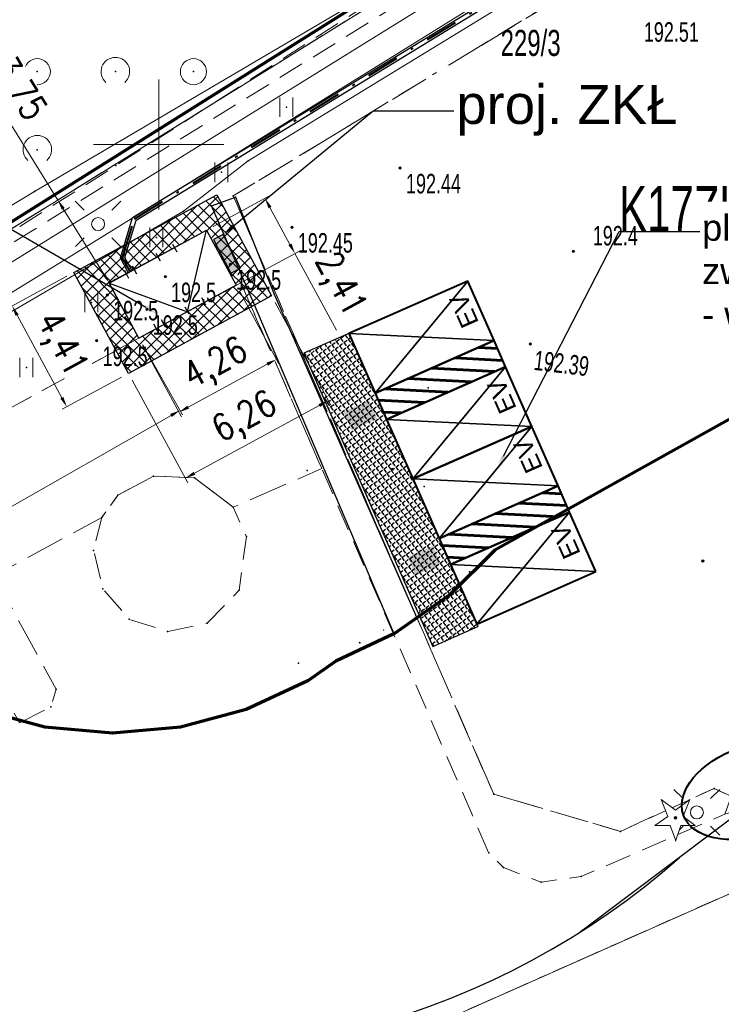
# Model space of a CAD drawing. Header units: millimetres. Extents: x 1588 to 2801, y 391 to 546.
# Tile 4 of 12: x 1685 to 1712, y 410 to 448. Entities that reach past the tile are written whole.
import ezdxf
from ezdxf import colors
from ezdxf.entities.mleader import LeaderData, LeaderLine
from ezdxf.enums import TextEntityAlignment as Align
from ezdxf.math import Vec2, Vec3

# ---------------------------------------------------------------- set-up
doc = ezdxf.new("R2010")
doc.units = ezdxf.units.MM
doc.set_wipeout_variables(frame=1)
for name, pattern in [('DASHDOT', [25.4, 12.7, -6.35, 0, -6.35]), ('L_0_02', [0]), ('L_0_03', [1, 0.5, -0.5]), ('L_0_04', [1.5, 1, -0.5]), ('L_0_06', [2, 1.5, -0.5]), ('L_2_17', [0])]:
    doc.linetypes.add(name, pattern=pattern)
doc.layers.add('_Energa Invest-opisy', color=7, linetype='Continuous', lineweight=50, transparency=0.65)
for name, color, linetype, lineweight in [('ANWIM_E_Urządzenia', 1, 'Continuous', 35), ('EGB_DzialkaEwidencyjna', 7, 'L_0_02', 18), ('EGB_KonturKlasyfikacyjny', 82, 'L_0_06', 18), ('EGB_KonturUzytkuGruntowego', 96, 'L_0_03', 18), ('EL-LADOWARKA', 7, 'Continuous', 30), ('EL-PROJ_KABEL_SN', 7, 'DASHDOT', 40), ('EL-wymiary', 190, 'Continuous', 13), ('GES_PrzewodElektroenergetyczny', 1, 'Continuous', 18), ('GES_PrzewodTelekomunikacyjny', 30, 'Continuous', 18), ('GES_UrzadzeniaSiecElektroenergetyczna_P', 7, 'Continuous', 18), ('KR_ObiektKarto', 7, 'Continuous', 18), ('MPZP', 203, 'Continuous', 50), ('MPZP_2', 203, 'L_2_17', 18), ('OT_Komunikacja', 7, 'Continuous', 18), ('OT_Rzedna', 7, 'Continuous', 18), ('OT_ZagospodarowanieTerenu', 7, 'Continuous', 18), ('OT_ZagospodarowanieTerenu_P', 7, 'Continuous', 18), ('punkty_wysokosciowe_naturalne', 7, 'Continuous', 18), ('siatka', 7, 'Continuous', 70), ('Zakres', 176, 'Continuous', 70)]:
    doc.layers.add(name, color=color, linetype=linetype, lineweight=lineweight)
doc.layers.add('EL- pomocnicze', color=6, linetype='Continuous', plot=False)
for name, color, linetype in [('EL-DODATKOWE', 7, 'Continuous'), ('EL-istniejące', 252, 'Continuous'), ('EL-PROJ_RURA_OSŁONOWA', 152, 'Continuous'), ('Ładowarka', 7, 'Continuous')]:
    doc.layers.add(name, color=color, linetype=linetype)
doc.styles.add('GW_OPISY', font='romans.shx', dxfattribs={"width": 0.85})
doc.styles.get("Standard").update_dxf_attribs({"font": 'arial.ttf'})
doc.dimstyles.new('GW_WYMIAR', dxfattribs={"dimtxt": 1, "dimasz": 0.8, "dimexe": 0.2, "dimexo": 0.3, "dimgap": 0.3, "dimtad": 1, "dimtxsty": 'GW_OPISY', "dimcen": 2.5, "dimclrd": 256, "dimclre": 256, "dimadec": 0, "dimazin": 0, "dimtfac": 1, "dimtmove": 0, "dimatfit": 3, "dimfxl": 1, "dimtfill": 1, "dimtfillclr": 2, "dimlwd": -1, "dimlwe": 18, "dimarcsym": 0})

# ---------------------------------------------------------------- blocks, each defined once
blk = doc.blocks.new('OTZT_S')
at = {"color": 0, "linetype": 'Continuous', "lineweight": 18, "flags": 128}
for points in [[(-0.5, -0.75), (-0.5, 0.75)], [(0.5, 0.75), (0.5, -0.75)]]:
    blk.add_lwpolyline(points, dxfattribs=at)
blk = doc.blocks.new('OTZK_1')
at = {"color": 0, "linetype": 'Continuous', "lineweight": 18}
blk.add_arc((0, 0), 1.1, 311.18593, 228.81407, dxfattribs=at)
blk = doc.blocks.new('OTZZ_2')
at = {"color": 0, "linetype": 'Continuous', "lineweight": 18}
blk.add_circle((0, 0), 1, dxfattribs=at)
blk = doc.blocks.new('SUEO')
at = {"color": 0, "linetype": 'Continuous', "lineweight": 18, "flags": 128}
for points in [[(-1.06, 1.06), (-1.76, 1.76)], [(1.76, 1.76), (1.06, 1.06)], [(-1.74, -1.74), (-1.06, -1.06)], [(1.06, -1.06), (1.76, -1.76)]]:
    blk.add_lwpolyline(points, dxfattribs=at)
at = {"color": 0, "linetype": 'Continuous', "lineweight": 18}
blk.add_wipeout([(0, -0.5), (0.25, -0.433), (0.433, -0.25), (0.5, 0), (0.433, 0.25), (0.25, 0.433), (0, 0.5), (-0.25, 0.433), (-0.433, 0.25), (-0.5, 0), (-0.433, -0.25), (-0.25, -0.433)], dxfattribs=at)
blk.add_circle((0, 0), 0.5, dxfattribs=at)
blk = doc.blocks.new('OTRN')
at = {"linetype": 'Continuous', "lineweight": 13}
blk.add_hatch(color=0, dxfattribs=at).paths.add_polyline_path([(0, -0.091, 1), (0, 0.091, 1)])
at = {"color": 0, "linetype": 'Continuous', "lineweight": 13}
blk.add_circle((0, 0), 0.0906, dxfattribs=at)
blk = doc.blocks.new('OTRS')
at = {"linetype": 'Continuous', "lineweight": 13}
blk.add_hatch(color=0, dxfattribs=at).paths.add_polyline_path([(0, -0.091, 1), (0, 0.091, 1)])
at = {"color": 0, "linetype": 'Continuous', "lineweight": 13}
blk.add_circle((0, 0), 0.0906, dxfattribs=at)
blk = doc.blocks.new('OTZG')
at = {"color": 0, "linetype": 'Continuous', "lineweight": 13}
blk.add_wipeout([(0, -1.7), (-0.4, -0.6), (-1.6, -0.6), (-0.6, 0.1), (-1.1, 1.4), (0, 0.6), (1.1, 1.4), (0.6, 0.1), (1.5, -0.6), (0.4, -0.6), (0, -1.8)], dxfattribs=at)
at = {"linetype": 'Continuous', "lineweight": 13}
blk.add_hatch(color=0, dxfattribs=at).paths.add_polyline_path([(0, -0.1, 1), (0, 0.1, 1)])
at = {"color": 0, "linetype": 'Continuous', "lineweight": 13, "flags": 128}
blk.add_lwpolyline([(0, -1.7), (-0.4, -0.6), (-1.6, -0.6), (-0.6, 0.1), (-1.1, 1.4), (0, 0.6), (1.1, 1.4), (0.6, 0.1), (1.5, -0.6), (0.4, -0.6), (0, -1.8)], close=True, dxfattribs=at)
at = {"color": 0, "linetype": 'Continuous', "lineweight": 13}
blk.add_circle((0, 0), 0.1, dxfattribs=at)
blk = doc.blocks.new('TR630 - 4200_2600')
for p, q in [((2140, -37203, -54), (4270, -39613, -54)), ((4270, -39613, -54), (6400, -37203, -54))]:
    blk.add_line(p, q)
at = {"elevation": -54}
blk.add_lwpolyline([(2140, -37203), (6400, -37203), (6400, -39613), (2140, -39613)], close=True, dxfattribs=at)
at = {"color": 1, "lineweight": -3}
for points in [[(3082, -39869, 0, 0, 0), (3082, -39709, 0, 0, 0), (3082, -39869, 160, 0, 0), (3082, -39709, 0, 0, 0)], [(4749, -39869, 0, 0, 0), (4749, -39709, 0, 0, 0), (4749, -39869, 160, 0, 0), (4749, -39709, 0, 0, 0)]]:
    blk.add_lwpolyline(points, format="xyseb", dxfattribs=at)
at = {"layer": 'EL- pomocnicze'}
for p, q in [((2893, -37052, -54), (2893, -37393, -54)), ((3239, -37052, -54), (3239, -37393, -54)), ((4270, -37052, -54), (4270, -37393, -54)), ((5001, -37052, -54), (5001, -37393, -54)), ((2893, -39393, -54), (2893, -39711, -54)), ((3239, -39393, -54), (3239, -39711, -54)), ((4270, -39393, -54), (4270, -39711, -54)), ((5001, -39393, -54), (5001, -39711, -54))]:
    blk.add_line(p, q, dxfattribs=at)
blk = doc.blocks.new('*D35')
at = {"layer": 'Defpoints', "color": 0, "transparency": 16777216}
for p in [(1693.645, 438.06), (1689.901, 436.03), (1695.188, 435.216)]:
    blk.add_point(p, dxfattribs=at)
at = {"layer": 'EL-wymiary', "lineweight": 18, "transparency": 16777216}
for p, q in [((1693.788, 437.797), (1695.283, 435.04)), ((1690.044, 435.766), (1691.538, 433.01))]:
    blk.add_line(p, q, dxfattribs=at)
at = {"layer": 'EL-wymiary', "transparency": 16777216}
blk.add_line((1691.794, 433.376), (1694.836, 435.025), dxfattribs=at)
for points in [[(1694.804, 435.084), (1694.868, 434.967), (1695.188, 435.216)], [(1691.763, 433.435), (1691.826, 433.317), (1691.443, 433.185)]]:
    blk.add_solid(points, dxfattribs=at)
at = {"layer": 'EL-wymiary', "color": 0, "transparency": 16777216, "insert": (1692.889, 434.988), "char_height": 1, "attachment_point": 5, "rotation": 28.4688, "style": 'GW_OPISY', "bg_fill": 3, "box_fill_scale": 1.1, "bg_fill_color": 256, "bg_fill_true_color": 13158600, "bg_fill_transparency": 0}
blk.add_mtext('4,26', dxfattribs=at)
blk = doc.blocks.new('*D36')
at = {"layer": 'Defpoints', "color": 0, "transparency": 16777216}
for p in [(1692.497, 440.179), (1695.899, 439.282), (1693.645, 438.06)]:
    blk.add_point(p, dxfattribs=at)
at = {"layer": 'EL-wymiary', "lineweight": 18, "transparency": 16777216}
for p, q in [((1692.76, 440.322), (1694.926, 441.496)), ((1693.909, 438.203), (1696.074, 439.377))]:
    blk.add_line(p, q, dxfattribs=at)
at = {"layer": 'EL-wymiary', "transparency": 16777216}
for p, q in [((1694.94, 441.049), (1695.708, 439.634)), ((1695.899, 439.282), (1697.494, 436.339))]:
    blk.add_line(p, q, dxfattribs=at)
for points in [[(1694.999, 441.081), (1694.882, 441.017), (1694.75, 441.401)], [(1695.767, 439.665), (1695.649, 439.602), (1695.899, 439.282)]]:
    blk.add_solid(points, dxfattribs=at)
at = {"layer": 'EL-wymiary', "color": 0, "transparency": 16777216, "insert": (1697.579, 438.061), "char_height": 1, "attachment_point": 5, "rotation": 298.4675, "style": 'GW_OPISY', "bg_fill": 3, "box_fill_scale": 1.1, "bg_fill_color": 256, "bg_fill_true_color": 13158600, "bg_fill_transparency": 0}
blk.add_mtext('2,41', dxfattribs=at)
blk = doc.blocks.new('*D37')
at = {"layer": 'Defpoints', "color": 0, "transparency": 16777216}
for p in [(1695.001, 437.658), (1689.498, 434.674), (1697.186, 433.629)]:
    blk.add_point(p, dxfattribs=at)
at = {"layer": 'EL-wymiary', "lineweight": 18, "transparency": 16777216}
for p, q in [((1695.144, 437.394), (1697.281, 433.453)), ((1689.641, 434.41), (1691.778, 430.469))]:
    blk.add_line(p, q, dxfattribs=at)
at = {"layer": 'EL-wymiary', "transparency": 16777216}
blk.add_line((1692.034, 430.836), (1696.834, 433.438), dxfattribs=at)
for points in [[(1696.802, 433.497), (1696.866, 433.38), (1697.186, 433.629)], [(1692.003, 430.894), (1692.066, 430.777), (1691.683, 430.645)]]:
    blk.add_solid(points, dxfattribs=at)
at = {"layer": 'EL-wymiary', "color": 0, "transparency": 16777216, "insert": (1694.007, 432.924), "char_height": 1, "attachment_point": 5, "rotation": 28.4675, "style": 'GW_OPISY', "bg_fill": 3, "box_fill_scale": 1.1, "bg_fill_color": 256, "bg_fill_true_color": 13158600, "bg_fill_transparency": 0}
blk.add_mtext('6,26', dxfattribs=at)
blk = doc.blocks.new('*D38')
at = {"layer": 'Defpoints', "color": 0, "transparency": 16777216}
for p in [(1687.396, 438.551), (1689.498, 434.674), (1687.129, 433.389)]:
    blk.add_point(p, dxfattribs=at)
at = {"layer": 'EL-wymiary', "lineweight": 18, "transparency": 16777216}
for p, q in [((1687.132, 438.408), (1684.851, 437.171)), ((1689.234, 434.531), (1686.953, 433.294))]:
    blk.add_line(p, q, dxfattribs=at)
at = {"layer": 'EL-wymiary', "transparency": 16777216}
blk.add_line((1685.217, 436.915), (1686.938, 433.741), dxfattribs=at)
for points in [[(1685.276, 436.946), (1685.158, 436.883), (1685.026, 437.266)], [(1686.997, 433.772), (1686.879, 433.709), (1687.129, 433.389)]]:
    blk.add_solid(points, dxfattribs=at)
at = {"layer": 'EL-wymiary', "color": 0, "transparency": 16777216, "insert": (1686.865, 435.754), "char_height": 1, "attachment_point": 5, "rotation": 298.4675, "style": 'GW_OPISY', "bg_fill": 3, "box_fill_scale": 1.1, "bg_fill_color": 256, "bg_fill_true_color": 13158600, "bg_fill_transparency": 0}
blk.add_mtext('4,41', dxfattribs=at)
blk = doc.blocks.new('*D39')
at = {"layer": 'Defpoints', "color": 0, "transparency": 16777216}
for p in [(1689.901, 436.03), (1661.928, 420.085), (1663.509, 417.311)]:
    blk.add_point(p, dxfattribs=at)
at = {"layer": 'EL-wymiary', "lineweight": 18, "transparency": 16777216}
for p, q in [((1690.049, 435.769), (1691.581, 433.081)), ((1662.077, 419.825), (1663.609, 417.137))]:
    blk.add_line(p, q, dxfattribs=at)
at = {"layer": 'EL-wymiary', "transparency": 16777216}
blk.add_line((1691.135, 433.057), (1663.857, 417.509), dxfattribs=at)
for points in [[(1691.102, 433.115), (1691.168, 432.999), (1691.482, 433.255)], [(1663.824, 417.567), (1663.89, 417.451), (1663.509, 417.311)]]:
    blk.add_solid(points, dxfattribs=at)
at = {"layer": 'EL-wymiary', "color": 0, "transparency": 16777216, "insert": (1677.052, 426.061), "char_height": 1, "attachment_point": 5, "rotation": 29.6831, "style": 'GW_OPISY', "bg_fill": 3, "box_fill_scale": 1.1, "bg_fill_color": 256, "bg_fill_true_color": 13158600, "bg_fill_transparency": 0}
blk.add_mtext('32,2', dxfattribs=at)
blk = doc.blocks.new('*D40')
at = {"layer": 'Defpoints', "color": 0, "transparency": 16777216}
for p in [(1686.774, 441.332), (1686.783, 441.338), (1688.752, 438.149)]:
    blk.add_point(p, dxfattribs=at)
at = {"layer": 'EL-wymiary', "transparency": 16777216}
for p, q in [((1686.783, 441.338), (1683.611, 446.445)), ((1688.55, 438.494), (1686.994, 440.998))]:
    blk.add_line(p, q, dxfattribs=at)
at = {"layer": 'EL-wymiary', "lineweight": 18, "transparency": 16777216}
for p, q in [((1687.029, 441.491), (1686.953, 441.444)), ((1689.006, 438.307), (1688.931, 438.26))]:
    blk.add_line(p, q, dxfattribs=at)
at = {"layer": 'EL-wymiary', "transparency": 16777216}
for points in [[(1687.051, 441.033), (1686.937, 440.963), (1686.783, 441.338)], [(1688.606, 438.529), (1688.493, 438.459), (1688.761, 438.154)]]:
    blk.add_solid(points, dxfattribs=at)
at = {"layer": 'EL-wymiary', "color": 0, "transparency": 16777216, "insert": (1685.213, 445.562), "char_height": 1, "attachment_point": 5, "rotation": 301.8468, "style": 'GW_OPISY', "bg_fill": 3, "box_fill_scale": 1.1, "bg_fill_color": 256, "bg_fill_true_color": 13158600, "bg_fill_transparency": 0}
blk.add_mtext('3,75', dxfattribs=at)
blk = doc.blocks.new('GSPWPN')
at = {"linetype": 'Continuous', "lineweight": 13}
blk.add_hatch(color=0, dxfattribs=at).paths.add_polyline_path([(0, -0.091, 1), (0, 0.091, 1)])
at = {"color": 0, "linetype": 'Continuous', "lineweight": 13}
blk.add_circle((0, 0), 0.0906, dxfattribs=at)
blk = doc.blocks.new('ZKŁ_1')
h = blk.add_hatch(color=1)
h.dxf.hatch_style = 1
h.paths.add_polyline_path([(0, 0), (0, 0.379), (-1.322, 0.379), (-1.322, 0)])
at = {"color": 18, "lineweight": 30, "true_color": 0x000000}
blk.add_lwpolyline([(-1.322, 0), (0, 0), (0, 0.379), (-1.322, 0.379)], close=True, dxfattribs=at)

msp = doc.modelspace()

# ---------------------------------------------------------------- hatches: boundary and pattern name
at = {"lineweight": 60, "true_color": 0x58ba48}
h = msp.add_hatch(dxfattribs=at)
h.set_pattern_fill('ANSI31', color=85, scale=0.14, angle=132.0214)
h.set_pattern_definition([(177.021376, (4576.54477, -96.642), (-0.023097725, -0.443899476), [])])
h.paths.add_polyline_path([(1698.979, 433.916), (1699.423, 432.909), (1703.998, 434.927), (1703.554, 435.933)])
h = msp.add_hatch(dxfattribs=at)
h.set_pattern_fill('ANSI31', color=85, scale=0.14, angle=132.0214)
h.set_pattern_definition([(177.021376, (4579.00624, -102.2233), (-0.023097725, -0.443899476), [])])
h.paths.add_polyline_path([(1701.44, 428.334), (1701.884, 427.328), (1706.459, 429.345), (1706.015, 430.352)])
at = {"layer": 'Ładowarka'}
h = msp.add_hatch(color=5, dxfattribs=at)
h.dxf.hatch_style = 1
h.paths.add_polyline_path([(1699.058, 432.929), (1698.748, 433.633), (1697.762, 433.198), (1698.072, 432.494)])
h = msp.add_hatch(color=5, dxfattribs=at)
h.dxf.hatch_style = 1
h.paths.add_polyline_path([(1701.52, 427.347), (1701.209, 428.052), (1700.223, 427.617), (1700.534, 426.913)])

# ---------------------------------------------------------------- linework, layer by layer
for p in [(1685.996, 446.27), (1688.996, 446.27), (1691.996, 446.27), (1695.574, 444.903), (1685.996, 443.27), (1694.101, 442.845), (1689.013, 442.659), (1693.074, 442.403), (1685.887, 441.666), (1693.531, 441.495), (1693.609, 441.443), (1691.621, 440.915), (1692.69, 441.113), (1690.574, 439.903), (1693.821, 438.155), (1688.074, 437.403), (1694.311, 437.403), (1695.097, 437.717), (1690.205, 437.134), (1685.574, 434.903), (1701.026, 434.119), (1690.461, 430.725), (1692.041, 430.665), (1696.365, 430.942), (1700.87, 430.33), (1689.091, 429.995), (1693.531, 429.535), (1688.471, 429.135), (1694.031, 428.405), (1688.161, 427.875), (1702.606, 427.053), (1688.511, 426.395), (1693.761, 426.345), (1700.703, 425.553), (1689.531, 425.225), (1692.521, 425.075), (1691.001, 424.755), (1698.399, 424.316), (1696.031, 423.535), (1696.391, 422.865), (1686.721, 422.535), (1686.521, 421.865), (1694.022, 421.76), (1686.287, 421.083), (1688.891, 420.855), (1691.496, 421.083), (1703.541, 418.505), (1708.411, 417.075), (1703.351, 416.245), (1703.921, 415.685), (1705.361, 415.125), (1706.901, 415.335)]:
    msp.add_point(p)
at = {"layer": 'ANWIM_E_Urządzenia', "color": 7, "lineweight": 35, "true_color": 0xffffff}
for p, q in [((1698.979, 433.916), (1702.545, 438.221)), ((1701.44, 428.334), (1705.006, 432.639))]:
    msp.add_line(p, q, dxfattribs=at)
at = {"layer": 'ANWIM_E_Urządzenia', "color": 3, "lineweight": 35}
for p, q in [((1698.979, 433.916), (1702.545, 438.221)), ((1700.432, 430.622), (1703.998, 434.927)), ((1705.006, 432.639), (1699.423, 432.909)), ((1701.44, 428.334), (1705.006, 432.639)), ((1706.015, 430.352), (1700.432, 430.622)), ((1702.893, 425.04), (1706.459, 429.345)), ((1707.468, 427.058), (1701.884, 427.328))]:
    msp.add_line(p, q, dxfattribs=at)
at = {"layer": 'ANWIM_E_Urządzenia', "color": 114, "lineweight": 40, "true_color": 0x139b48}
for points in [[(1703.998, 434.927), (1703.554, 435.933), (1698.979, 433.916), (1699.423, 432.909)], [(1705.006, 432.639), (1703.998, 434.927), (1699.423, 432.909), (1700.432, 430.622)], [(1706.015, 430.352), (1705.006, 432.639), (1700.432, 430.622), (1701.44, 428.334)], [(1706.459, 429.345), (1706.015, 430.352), (1701.44, 428.334), (1701.884, 427.328)], [(1707.468, 427.058), (1706.459, 429.345), (1701.884, 427.328), (1702.893, 425.04)]]:
    msp.add_lwpolyline(points, close=True, dxfattribs=at)
at = {"layer": 'EGB_DzialkaEwidencyjna', "linetype": 'Continuous', "lineweight": 18}
for p, q in [((1709.961, 455.735), (1666.824, 428.94)), ((1666.824, 428.94), (1709.961, 455.735)), ((1685.42, 402.628), (1754.547, 433.275)), ((1754.547, 433.275), (1685.42, 402.628))]:
    msp.add_line(p, q, dxfattribs=at)
at = {"layer": 'EGB_KonturKlasyfikacyjny', "color": 82, "linetype": 'L_0_06', "lineweight": 18, "flags": 128}
msp.add_lwpolyline([(1650.998, 422.12), (1650.164, 424.135), (1649.508, 426.215), (1648.831, 428.74), (1648.359, 430.87), (1648.072, 433.057), (1647.846, 435.676), (1647.753, 437.83), (1647.846, 439.985), (1648.072, 442.604), (1648.359, 444.791), (1648.831, 446.921), (1649.508, 449.446), (1650.164, 451.526), (1650.998, 453.541), (1652.103, 455.911), (1653.11, 457.845), (1654.282, 459.685), (1655.782, 461.827), (1657.11, 463.557), (1658.583, 465.165), (1660.432, 467.014), (1662.04, 468.487), (1663.77, 469.815), (1665.912, 471.315), (1667.751, 472.487), (1668.798, 473.031), (1669.222, 473.26), (1669.331, 473.309), (1669.531, 473.413), (1669.898, 473.61), (1673.988, 475.65), (1674.663, 475.94), (1675.276, 476.247), (1676.841, 476.92), (1678.161, 477.443), (1680.241, 478.099), (1681.129, 478.337), (1692.889, 484.891), (1693.202, 485.352), (1709.961, 455.735), (1666.824, 428.94), (1652.087, 419.786)], close=True, dxfattribs=at)
at = {"layer": 'EGB_KonturUzytkuGruntowego', "color": 96, "linetype": 'L_0_03', "lineweight": 18, "flags": 128}
for points in [[(1650.998, 422.12), (1650.164, 424.135), (1649.508, 426.215), (1648.831, 428.74), (1648.359, 430.87), (1648.072, 433.057), (1647.846, 435.676), (1647.753, 437.83), (1647.846, 439.985), (1648.072, 442.604), (1648.359, 444.791), (1648.831, 446.921), (1649.508, 449.446), (1650.164, 451.526), (1650.998, 453.541), (1652.103, 455.911), (1653.11, 457.845), (1654.282, 459.685), (1655.782, 461.827), (1657.11, 463.557), (1658.583, 465.165), (1660.432, 467.014), (1662.04, 468.487), (1663.77, 469.815), (1665.912, 471.315), (1667.751, 472.487), (1668.798, 473.031), (1669.222, 473.26), (1669.331, 473.309), (1669.531, 473.413), (1669.898, 473.61), (1673.988, 475.65), (1674.663, 475.94), (1675.276, 476.247), (1676.841, 476.92), (1678.161, 477.443), (1680.241, 478.099), (1681.129, 478.337), (1692.889, 484.891), (1693.202, 485.352), (1709.961, 455.735), (1666.824, 428.94), (1652.087, 419.786)], [(1709.961, 455.735), (1731.977, 469.446), (1744.68, 428.9), (1685.42, 402.628), (1667.087, 428.516), (1666.824, 428.94)], [(1753.767, 432.125), (1753.315, 431.527), (1753.023, 431.086), (1752.099, 429.863), (1751.303, 428.864), (1749.83, 427.256), (1747.981, 425.407), (1746.373, 423.934), (1744.643, 422.606), (1742.501, 421.106), (1742.358, 421.015), (1689.121, 397.401), (1685.42, 402.628), (1744.68, 428.9), (1754.547, 433.275)]]:
    msp.add_lwpolyline(points, close=True, dxfattribs=at)
at = {"layer": 'EL- pomocnicze'}
msp.add_arc((1725.873, 464.945, 10.18), 30, 303.5141, 127.5126, dxfattribs=at)
at = {"layer": 'EL-PROJ_RURA_OSŁONOWA'}
for p, q in [((1689.661, 440.666, 0.016), (1724.659, 462.067, 0.016)), ((1689.797, 440.561, 0.016), (1724.764, 461.943, 0.016)), ((1689.494, 438.551, 0.016), (1689.19, 439.111, 0.016)), ((1689.635, 438.627, 0.016), (1689.363, 439.129, 0.016))]:
    msp.add_line(p, q, dxfattribs=at)
at = {"layer": 'GES_PrzewodElektroenergetyczny', "lineweight": 18}
for p, q in [((1688.068, 440.841), (1717.819, 459.301)), ((1688.594, 439.99), (1718.343, 458.45)), ((1659.429, 423.191), (1688.068, 440.841)), ((1659.954, 422.34), (1688.594, 439.99))]:
    msp.add_line(p, q, dxfattribs=at)
at = {"layer": 'GES_PrzewodElektroenergetyczny', "color": 1, "linetype": 'Continuous', "lineweight": 18, "flags": 128}
msp.add_lwpolyline([(1727.481, 456.905), (1724.661, 461.505), (1694.101, 442.845), (1691.621, 440.915), (1680.111, 434.195), (1674.831, 431.715), (1663.581, 425.255), (1663.231, 423.425), (1652.952, 418.12)], dxfattribs=at)
at = {"layer": 'GES_PrzewodTelekomunikacyjny', "color": 30, "linetype": 'Continuous', "lineweight": 18, "flags": 128}
msp.add_lwpolyline([(1759.704, 485.581), (1726.935, 465.826), (1685.887, 441.666), (1658.885, 425.352), (1659.948, 423.332), (1653.983, 419.84), (1655.59, 417.069)], dxfattribs=at)
at = {"layer": 'GES_UrzadzeniaSiecElektroenergetyczna_P'}
for p in [(1688.331, 440.415), (1711.351, 417.805)]:
    msp.add_point(p, dxfattribs=at)
at = {"layer": 'MPZP', "linetype": 'Continuous', "lineweight": 70, "flags": 128}
msp.add_lwpolyline([(1673.601, 433.345), (1709.691, 456.005), (1706.951, 463.955)], dxfattribs=at)
at = {"layer": 'OT_Komunikacja', "color": 7, "linetype": 'L_0_06', "lineweight": 18, "flags": 128}
for points in [[(1715.571, 418.685), (1712.431, 417.735), (1712.671, 418.425), (1712.011, 418.725), (1708.411, 417.075), (1703.541, 418.505), (1693.531, 441.495), (1724.791, 460.465), (1727.901, 455.185), (1732.411, 444.785), (1730.631, 444.275), (1736.981, 429.575), (1736.541, 429.125), (1730.601, 426.565), (1730.341, 425.855), (1731.071, 425.595), (1727.491, 423.975), (1727.741, 424.635), (1726.941, 424.915), (1715.151, 419.665), (1714.891, 418.905)], [(1680.661, 418.695), (1680.791, 418.375), (1679.171, 413.615), (1673.961, 410.715), (1666.821, 423.515), (1693.821, 438.155), (1696.931, 431.015), (1693.531, 429.535), (1692.041, 430.665), (1690.461, 430.725), (1689.091, 429.995), (1688.471, 429.135), (1684.341, 426.905), (1683.651, 427.045), (1682.501, 426.365), (1677.961, 423.825), (1677.731, 423.145), (1680.081, 418.965)], [(1682.501, 426.365), (1683.651, 427.045), (1684.341, 426.905), (1686.721, 422.535), (1686.521, 421.865), (1685.311, 421.245)]]:
    msp.add_lwpolyline(points, close=True, dxfattribs=at)
at = {"layer": 'OT_Komunikacja', "color": 7, "linetype": 'Continuous', "lineweight": 25, "flags": 128}
msp.add_lwpolyline([(1692.69, 441.113), (1693.609, 441.443), (1695.097, 437.717), (1700.581, 425.275), (1699.701, 424.695), (1694.311, 437.403), (1692.69, 441.113)], dxfattribs=at)
at = {"layer": 'OT_Komunikacja'}
for p in [(1699.314, 424.812), (1698.372, 424.339)]:
    msp.add_point(p, dxfattribs=at)
at = {"layer": 'OT_Rzedna', "color": 7}
for p in [(1703.861, 445.028), (1699.944, 442.566), (1695.787, 440.291), (1693.412, 438.867), (1690.912, 438.388), (1688.686, 437.687), (1690.209, 437.132), (1688.281, 435.931), (1704.945, 435.809)]:
    msp.add_point(p, dxfattribs=at)
at = {"layer": 'OT_Rzedna'}
for p in [(1706.601, 439.365), (1711.581, 427.465)]:
    msp.add_point(p, dxfattribs=at)
at = {"layer": 'OT_ZagospodarowanieTerenu', "color": 7, "linetype": 'L_0_04', "lineweight": 18, "flags": 128}
for points in [[(1703.431, 462.095), (1707.989, 454.797), (1689.013, 442.659), (1676.902, 434.983), (1673.741, 432.885), (1673.171, 440.915), (1676.211, 447.145), (1681.501, 451.325), (1690.221, 454.575)], [(1661.821, 421.235), (1660.011, 424.225), (1717.441, 459.715), (1724.791, 460.465), (1693.531, 441.495), (1703.541, 418.505), (1708.411, 417.075), (1712.011, 418.725), (1712.671, 418.425), (1712.431, 417.735), (1706.901, 415.335), (1705.361, 415.125), (1703.921, 415.685), (1703.351, 416.245), (1696.931, 431.015), (1693.821, 438.155), (1666.821, 423.515), (1666.141, 423.675), (1662.181, 421.465)], [(1692.041, 430.665), (1693.531, 429.535), (1694.031, 428.405), (1693.761, 426.345), (1692.521, 425.075), (1691.001, 424.755), (1689.531, 425.225), (1688.511, 426.395), (1688.161, 427.875), (1688.471, 429.135), (1689.091, 429.995), (1690.461, 430.725)]]:
    msp.add_lwpolyline(points, close=True, dxfattribs=at)
at = {"layer": 'punkty_wysokosciowe_naturalne'}
msp.add_point((1699.639, 430.987), dxfattribs=at)
at = {"layer": 'siatka', "color": 7, "linetype": 'Continuous', "lineweight": 13, "flags": 128}
for points in [[(1690.661, 440.975), (1690.661, 445.975)], [(1688.161, 443.475), (1693.161, 443.475)]]:
    msp.add_lwpolyline(points, dxfattribs=at)
at = {"layer": 'Zakres', "linetype": 'Continuous', "lineweight": 70, "flags": 128}
msp.add_lwpolyline([(1727.963, 441.473), (1703.587, 427.888), (1701.873, 426.175), (1699.731, 424.675), (1697.471, 423.621), (1696.391, 422.865), (1694.022, 421.76), (1691.496, 421.083), (1688.891, 420.855), (1686.287, 421.083), (1683.761, 421.76)], dxfattribs=at)

# ---------------------------------------------------------------- block references
at = {"layer": 'KR_ObiektKarto', "linetype": 'Continuous', "xscale": 0.5, "yscale": 0.5, "zscale": 0.5}
for name, p in [('OTZZ_2', (1685.996, 446.27)), ('OTZK_1', (1688.996, 446.27)), ('OTZZ_2', (1691.996, 446.27)), ('OTZT_S', (1695.574, 444.903)), ('OTZK_1', (1685.996, 443.27)), ('OTZT_S', (1693.074, 442.403)), ('OTZT_S', (1690.574, 439.903)), ('OTZT_S', (1688.074, 437.403)), ('OTZT_S', (1685.574, 434.903))]:
    msp.add_blockref(name, p, dxfattribs=at)
at = {"layer": 'OT_Rzedna', "color": 7, "linetype": 'Continuous', "xscale": 0.5, "yscale": 0.5, "zscale": 0.5}
for name, p in [('OTRS', (1703.861, 445.028)), ('OTRS', (1699.944, 442.566)), ('OTRS', (1695.787, 440.291)), ('OTRN', (1693.412, 438.867)), ('OTRN', (1690.912, 438.388)), ('OTRN', (1688.686, 437.687)), ('OTRN', (1690.209, 437.132)), ('OTRN', (1688.281, 435.931))]:
    msp.add_blockref(name, p, dxfattribs=at)
at = {"layer": 'OT_Rzedna', "linetype": 'Continuous', "xscale": 0.5, "yscale": 0.5, "zscale": 0.5}
for p in [(1706.601, 439.365), (1711.581, 427.465)]:
    msp.add_blockref('OTRN', p, dxfattribs=at)
at = {"layer": 'OT_Rzedna', "color": 7, "linetype": 'Continuous', "xscale": 0.5, "yscale": 0.5, "zscale": 0.5, "rotation": 353.2418087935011}
msp.add_blockref('OTRS', (1704.945, 435.809), dxfattribs=at)
at = {"layer": 'punkty_wysokosciowe_naturalne', "linetype": 'Continuous', "xscale": 0.5, "yscale": 0.5, "zscale": 0.5, "rotation": 58.44601826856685}
msp.add_blockref('GSPWPN', (1699.639, 430.987), dxfattribs=at)

# ---------------------------------------------------------------- texts
at = {"layer": 'EGB_DzialkaEwidencyjna', "color": 7, "lineweight": 20, "width": 0.66}
msp.add_text('229/3', height=1, dxfattribs=at).set_placement((1704.961, 447.375), align=Align.MIDDLE_CENTER)
at = {"layer": 'EGB_KonturUzytkuGruntowego', "color": 96, "lineweight": 20, "width": 0.66}
msp.add_text('B', height=1, dxfattribs=at).set_placement((1703.861, 444.475), align=Align.MIDDLE_CENTER)
at = {"layer": 'MPZP_2', "lineweight": 35, "width": 0.66}
msp.add_text('K17ZL', height=1.75, dxfattribs=at).set_placement((1708.361, 441.875), align=Align.TOP_LEFT)
at = {"layer": 'OT_Rzedna', "color": 7, "lineweight": 15, "width": 0.66}
for s, rotation, p in [('192.51', -360, (1709.312, 448.17)), ('192.48', -360, (1704.086, 444.803)), ('192.44', -360, (1700.169, 442.341)), ('192.45', -360, (1696.012, 440.066)), ('192.5', -360, (1693.637, 438.642)), ('192.5', -360, (1691.137, 438.163)), ('192.5', -360, (1688.911, 437.462)), ('192.5', -360, (1690.434, 436.907)), ('192.5', -360, (1688.506, 435.706)), ('192.39', 353.2418, (1705.142, 435.559))]:
    msp.add_text(s, height=0.75, rotation=rotation, dxfattribs=at).set_placement(p, align=Align.TOP_LEFT)
msp.add_text('192.4', height=0.75, dxfattribs=at).set_placement((1707.351, 439.365), align=Align.BOTTOM_LEFT)
at = {"layer": 'Ładowarka', "color": 3, "lineweight": 40, "char_height": 0.6991, "attachment_point": 1, "rotation": 113.7984}
for insert in [(1702.343, 436.344), (1703.796, 433.05), (1704.805, 430.763), (1706.257, 427.469)]:
    msp.add_mtext_dynamic_manual_height_columns('EV', width=0.58533, gutter_width=3.496, heights=[0], dxfattribs=dict(at, insert=insert))

# ---------------------------------------------------------------- next in the draw order: block references
at = {"layer": 'GES_UrzadzeniaSiecElektroenergetyczna_P', "linetype": 'Continuous', "xscale": 0.5, "yscale": 0.5, "zscale": 0.5}
for p in [(1688.331, 440.415), (1711.351, 417.805)]:
    msp.add_blockref('SUEO', p, dxfattribs=at)

# ---------------------------------------------------------------- next in the draw order: linework, layer by layer
msp.add_point((1712.011, 418.725))
at = {"layer": 'EL-DODATKOWE', "elevation": 10.1}
msp.add_lwpolyline([(1692.497, 440.179), (1693.645, 438.06), (1689.901, 436.03), (1688.752, 438.149)], close=True, dxfattribs=at)
at = {"layer": 'EL-istniejące', "elevation": 10.1}
msp.add_lwpolyline([(1692.899, 441.535), (1695.001, 437.658), (1689.498, 434.674), (1687.396, 438.551)], close=True, dxfattribs=at)
at = {"layer": 'EL-PROJ_KABEL_SN', "ltscale": 0.1, "elevation": 0.016}
msp.add_lwpolyline([(1689.564, 438.589), (1689.276, 439.12), (1689.729, 440.613), (1724.711, 462.005), (1725.67, 463.128), (1726.096, 464.428)], dxfattribs=at)
at = {"layer": 'EL-PROJ_RURA_OSŁONOWA'}
for p, q in [((1689.19, 439.111, 0.016), (1689.661, 440.666, 0.016)), ((1689.363, 439.129, 0.016), (1689.797, 440.561, 0.016))]:
    msp.add_line(p, q, dxfattribs=at)
at = {"layer": 'OT_ZagospodarowanieTerenu_P', "color": 96}
msp.add_point((1710.531, 417.595), dxfattribs=at)

# ---------------------------------------------------------------- next in the draw order: block references
at = {"layer": 'EL-LADOWARKA', "extrusion": (0.003028, -0.005585, 0.99998), "xscale": 0.001, "yscale": 0.001, "zscale": 0.001, "rotation": 28.46801770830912}
msp.add_blockref('TR630 - 4200_2600', (1669.099, 469.911, 12.82), dxfattribs=at)

# ---------------------------------------------------------------- next in the draw order: block references
at = {"layer": 'OT_ZagospodarowanieTerenu_P', "color": 96, "linetype": 'Continuous', "xscale": 0.5, "yscale": 0.5, "zscale": 0.5}
msp.add_blockref('OTZG', (1710.531, 417.595), dxfattribs=at)

# ---------------------------------------------------------------- next in the draw order: dimensions: what is measured, and where the dimension line sits
at = {"layer": 'EL-wymiary'}
dim = msp.add_aligned_dim(p1=(1689.901, 436.03), p2=(1693.645, 438.06), distance=-3.235, dimstyle='GW_WYMIAR', override={"dimasz": 0.4}, dxfattribs=at)
dim.commit()
dim.dimension.update_dxf_attribs({"geometry": '*D35', "text_midpoint": (1692.889, 434.988)})

# ---------------------------------------------------------------- next in the draw order: linework, layer by layer
at = {"layer": 'EL- pomocnicze', "elevation": 10.14}
msp.add_lwpolyline([(1745.288, 442.074), (1706.871, 413.208)], dxfattribs=at)
at = {"layer": 'EL- pomocnicze'}
msp.add_arc((1690.81, 438.547, 0), 30, 206.1651, 311.4742, dxfattribs=at)

# ---------------------------------------------------------------- next in the draw order: dimensions: what is measured, and where the dimension line sits
at = {"layer": 'EL-wymiary'}
dim = msp.add_aligned_dim(p1=(1692.497, 440.179), p2=(1693.645, 438.06), distance=2.563, dimstyle='GW_WYMIAR', override={"dimasz": 0.4}, dxfattribs=at)
dim.commit()
dim.dimension.update_dxf_attribs({"geometry": '*D36', "text_midpoint": (1697.579, 438.061)})

# ---------------------------------------------------------------- next in the draw order: linework, layer by layer
at = {"linetype": 'Continuous'}
msp.add_lwpolyline([(1697.97, 436.203), (1702.935, 424.946)], dxfattribs=at)
at = {"layer": 'ANWIM_E_Urządzenia', "color": 3, "lineweight": 35}
msp.add_line((1703.554, 435.933), (1697.97, 436.203), dxfattribs=at)
at = {"layer": 'ANWIM_E_Urządzenia', "color": 114, "lineweight": 40, "true_color": 0x139b48}
msp.add_lwpolyline([(1703.554, 435.933), (1702.545, 438.221), (1697.97, 436.203), (1698.979, 433.916)], close=True, dxfattribs=at)

# ---------------------------------------------------------------- next in the draw order: dimensions: what is measured, and where the dimension line sits
at = {"layer": 'EL-wymiary'}
dim = msp.add_aligned_dim(p1=(1689.498, 434.674), p2=(1695.001, 437.658), distance=-4.583, dimstyle='GW_WYMIAR', override={"dimasz": 0.4}, dxfattribs=at)
dim.commit()
dim.dimension.update_dxf_attribs({"geometry": '*D37', "text_midpoint": (1694.007, 432.924)})

# ---------------------------------------------------------------- next in the draw order: hatches: boundary and pattern name
at = {"linetype": 'Continuous', "true_color": 0xcd6928}
h = msp.add_hatch(dxfattribs=at)
h.set_pattern_fill('ANGLE', color=32, scale=0.03, angle=-53.3525)
h.set_pattern_definition([(306.647509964, (-8368821.82532, 1804299.1092), (0.1681267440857, 0.1250783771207), [0.1524, -0.05715]), (36.647509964, (-8368821.82532, 1804299.1092), (-0.1250783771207, 0.1681267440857), [0.1524, -0.05715])])
h.paths.add_polyline_path([(1696.247, 435.446), (1701.196, 424.179), (1702.935, 424.946), (1697.97, 436.203)])

# ---------------------------------------------------------------- next in the draw order: linework, layer by layer
at = {"linetype": 'Continuous'}
msp.add_lwpolyline([(1697.97, 436.203), (1696.247, 435.446), (1701.196, 424.179), (1702.935, 424.946)], dxfattribs=at)

# ---------------------------------------------------------------- next in the draw order: dimensions: what is measured, and where the dimension line sits
at = {"layer": 'EL-wymiary'}
dim = msp.add_aligned_dim(p1=(1687.396, 438.551), p2=(1689.498, 434.674), distance=-2.695, dimstyle='GW_WYMIAR', override={"dimasz": 0.4}, dxfattribs=at)
dim.commit()
dim.dimension.update_dxf_attribs({"geometry": '*D38', "text_midpoint": (1686.865, 435.754)})

# ---------------------------------------------------------------- next in the draw order: hatches: boundary and pattern name
at = {"layer": 'EL-istniejące', "transparency": 33554687}
h = msp.add_hatch(dxfattribs=at)
h.set_pattern_fill('ANSI37', color=256, scale=0.1)
h.set_pattern_definition([(45, (-6494909.3387, -5689106.5245), (-0.224506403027, 0.224506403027), []), (135, (-6494909.3387, -5689106.5245), (-0.224506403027, -0.224506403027), [])])
h.paths.add_polyline_path([(1692.899, 441.535), (1695.001, 437.658), (1689.498, 434.674), (1687.396, 438.551)])
h.paths.add_polyline_path([(1692.497, 440.179), (1693.645, 438.06), (1689.901, 436.03), (1688.752, 438.149)], flags=16)

# ---------------------------------------------------------------- next in the draw order: dimensions: what is measured, and where the dimension line sits
at = {"layer": 'EL-wymiary'}
dim = msp.add_linear_dim(base=(1686.783, 441.338), p1=(1688.752, 438.149), p2=(1686.774, 441.332), angle=121.8468, dimstyle='GW_WYMIAR', override={"dimasz": 0.4}, dxfattribs=at)
dim.commit()
dim.dimension.update_dxf_attribs({"geometry": '*D40', "text_midpoint": (1684.453, 445.09), "dimtype": 161})
dim = msp.add_aligned_dim(p1=(1689.901, 436.03), p2=(1661.928, 420.085), distance=3.194, dimstyle='GW_WYMIAR', override={"dimasz": 0.4}, dxfattribs=at)
dim.commit()
dim.dimension.update_dxf_attribs({"geometry": '*D39', "text_midpoint": (1677.052, 426.061)})

# ---------------------------------------------------------------- next in the draw order: leaders
at = {"layer": 'ANWIM_E_Urządzenia', "color": 0, "linetype": 'Continuous', "lineweight": 0}
ml = msp.add_multileader_mtext('Standard', dxfattribs=at)
ml.set_content('proj. ZKŁ')
ml.set_leader_properties()
ml.build(insert=Vec2(0, 0))
ml.multileader.update_dxf_attribs({"has_text_frame": 1, "text_right_attachment_type": 6, "dogleg_length": 6.199, "arrow_head_size": 0.5, "scale": 0.5})
ctx = ml.context
ctx.base_point, ctx.scale, ctx.char_height, ctx.arrow_head_size, ctx.landing_gap_size, ctx.plane_origin = Vec3(1702.012, 444.761), 0.5, 1.5, 0.5, 0.09, Vec3(1731.296, 437.278)
ctx.right_attachment = 6
notes = []
notes.append((ctx, [(0, (1, 1, 0), (1698.913, 444.761), (1, 0), 3.099, [(0, [(1693.144, 440.011)], 0, [])])]))
ctx.mtext.insert, ctx.mtext.flow_direction = Vec3(1702.102, 445.761), 5
ctx.mtext.has_bg_fill, ctx.mtext.bg_color, ctx.mtext.bg_scale_factor, ctx.mtext.bg_transparency, ctx.mtext.use_window_bg_color = 1, -1023410167, 1.5, 0, 1
for ctx, leaders in notes:
    for number, flags, end, landing, length, lines in leaders:
        leader = LeaderData()
        leader.index, (leader.has_last_leader_line, leader.has_dogleg_vector, leader.attachment_direction) = number, flags
        leader.last_leader_point, leader.dogleg_vector, leader.dogleg_length = Vec3(end), Vec3(landing), length
        for number, points, colour, breaks in lines:
            line = LeaderLine()
            line.index, line.vertices, line.color, line.breaks = number, Vec3.list(points), colors.encode_raw_color(colour), breaks
            leader.lines.append(line)
        ctx.leaders.append(leader)

# ---------------------------------------------------------------- next in the draw order: block references
at = {"xscale": 1.1, "yscale": 1.1, "zscale": 1.1, "rotation": 297.2743005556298}
msp.add_blockref('ZKŁ_1', (1693.441, 438.528, 10.125), dxfattribs=at)

# ---------------------------------------------------------------- next in the draw order: leaders
at = {"layer": '_Energa Invest-opisy', "linetype": 'Continuous', "lineweight": 0}
ml = msp.add_multileader_mtext('Standard', dxfattribs=at)
ml.set_content('{\\C256;\\c0;punkt zasilania stacji ładowania:\\Pstacja transformatorowa\\PANWIM EV}', color=256)
ml.set_leader_properties()
ml.build(insert=Vec2(0, 0))
ml.multileader.update_dxf_attribs({"has_text_frame": 1, "text_right_attachment_type": 6, "dogleg_length": 6.199, "arrow_head_size": 0.5, "scale": 0.5})
ctx = ml.context
ctx.base_point, ctx.scale, ctx.char_height, ctx.arrow_head_size, ctx.landing_gap_size, ctx.plane_origin, ctx.plane_x_axis, ctx.plane_y_axis = Vec3(1657.413, 443.555), 0.5, 1, 0.5, 0.09, Vec3(1631.465, 357.972), Vec3(1, 0.000049), Vec3(-0.000049, 1)
ctx.right_attachment = 6
notes = []
notes.append((ctx, [(1, (1, 1, 0), (1680.358, 442.857), (-1, -0.000049), 3.099, [(2, [(1690.601, 436.958)], 0, [])])]))
ctx.mtext.insert, ctx.mtext.text_direction, ctx.mtext.rotation, ctx.mtext.defined_height, ctx.mtext.flow_direction = Vec3(1652.264, 444.055), Vec3(1, 0.000049), 0.000049, 5.255, 5
ctx.mtext.has_bg_fill, ctx.mtext.bg_color, ctx.mtext.bg_scale_factor, ctx.mtext.bg_transparency, ctx.mtext.use_window_bg_color = 1, -1023410167, 1.5, 0, 1
ml = msp.add_multileader_mtext('Standard', dxfattribs=at)
ml.set_content('{\\C256;\\c0;planowany układ miejsc EV, \\Pzwrócić szczególną uwagę na odwodnienie\\P- w tej lokalizacji przewidzieć 3 słupy oświetleniowe}', color=256)
ml.set_leader_properties()
ml.build(insert=Vec2(0, 0))
ml.multileader.update_dxf_attribs({"has_text_frame": 1, "text_right_attachment_type": 6, "dogleg_length": 6.199, "arrow_head_size": 0.5, "scale": 0.5})
ctx = ml.context
ctx.base_point, ctx.scale, ctx.char_height, ctx.arrow_head_size, ctx.landing_gap_size, ctx.plane_origin, ctx.plane_x_axis, ctx.plane_y_axis = Vec3(1711.461, 440.126), 0.5, 1, 0.5, 0.09, Vec3(1701.144, 350.786), Vec3(1, 0.000049), Vec3(-0.000049, 1)
ctx.right_attachment = 6
notes.append((ctx, [(0, (1, 1, 0), (1708.361, 440.125), (1, 0.000049), 3.099, [(2, [(1703.692, 431.052)], 0, [])])]))
ctx.mtext.insert, ctx.mtext.text_direction, ctx.mtext.rotation, ctx.mtext.defined_height, ctx.mtext.flow_direction = Vec3(1711.551, 440.773), Vec3(1, 0.000049), 0.000049, 5.255, 5
ctx.mtext.has_bg_fill, ctx.mtext.bg_color, ctx.mtext.bg_scale_factor, ctx.mtext.bg_transparency, ctx.mtext.use_window_bg_color = 1, -1023410167, 1.5, 0, 1
for ctx, leaders in notes:
    for number, flags, end, landing, length, lines in leaders:
        leader = LeaderData()
        leader.index, (leader.has_last_leader_line, leader.has_dogleg_vector, leader.attachment_direction) = number, flags
        leader.last_leader_point, leader.dogleg_vector, leader.dogleg_length = Vec3(end), Vec3(landing), length
        for number, points, colour, breaks in lines:
            line = LeaderLine()
            line.index, line.vertices, line.color, line.breaks = number, Vec3.list(points), colors.encode_raw_color(colour), breaks
            leader.lines.append(line)
        ctx.leaders.append(leader)

# ---------------------------------------------------------------- next in the draw order: linework, layer by layer
at = {"color": 219, "linetype": 'Continuous', "lineweight": 40, "true_color": 0x642165}
msp.add_ellipse((1713.503, 418.64), major_axis=(2.669, 0.936), ratio=0.609627, dxfattribs=at)

doc.saveas('drawing.dxf')
